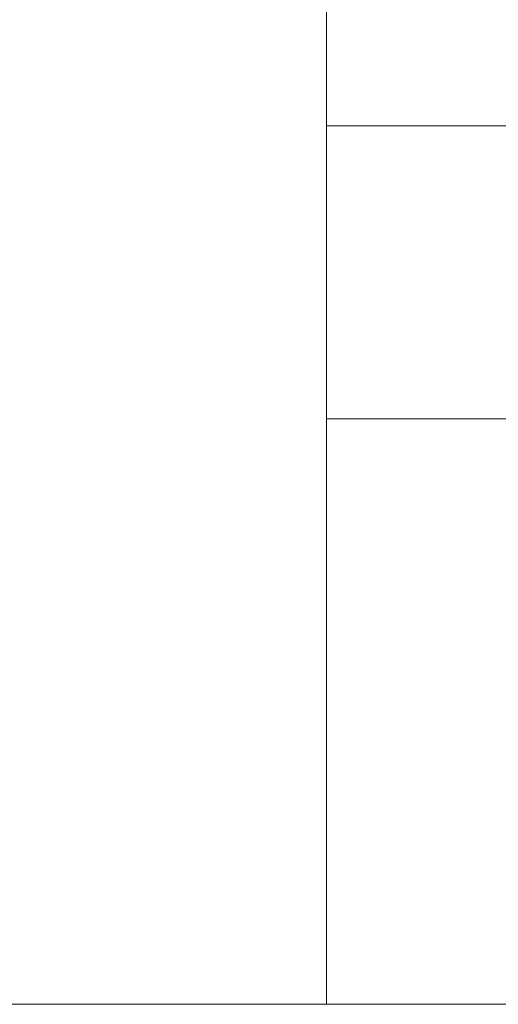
# Model space of a CAD drawing. Header units: millimetres. Extents: x -62 to 6744, y -106 to 4796.
# Tile 10 of 22: x 5173 to 5278, y 80 to 295. Entities that reach past the tile are written whole.
import ezdxf

# ---------------------------------------------------------------- set-up
doc = ezdxf.new("R2010")
doc.units = ezdxf.units.MM
doc.layers.get('0').update_dxf_attribs({"color": 157, "lineweight": 0})
doc.layers.add('1', color=72, linetype='Continuous', lineweight=0)
doc.layers.add('2', color=176, linetype='Continuous', lineweight=0)

# ---------------------------------------------------------------- blocks, each defined once
blk = doc.blocks.new('TITLE_BLOCK', base_point=(6640, 80))
at = {"layer": '1', "color": 176, "linetype": 'Continuous', "lineweight": 0, "true_color": 0x000080}
blk.add_line((6640, 80), (5240, 80), dxfattribs=at)
at = {"layer": '2', "color": 176, "linetype": 'Continuous', "lineweight": 0, "true_color": 0x000080}
for p, q in [((5240, 600), (5240, 80)), ((5240, 600), (5240, 80)), ((5240, 272), (6640, 272)), ((5240, 208), (6640, 208)), ((5240, 80), (6640, 80))]:
    blk.add_line(p, q, dxfattribs=at)
blk = doc.blocks.new('FORMAT')
at = {"color": 157, "linetype": 'Continuous', "lineweight": 0, "true_color": 0x44607b}
blk.add_line((200, 80), (6640, 80), dxfattribs=at)
at = {"color": 176, "linetype": 'Continuous', "lineweight": 0, "true_color": 0x000080}
blk.add_blockref('TITLE_BLOCK', (6640, 80), dxfattribs=at)

msp = doc.modelspace()

# ---------------------------------------------------------------- block references
at = {"color": 176, "linetype": 'Continuous', "lineweight": 0, "true_color": 0x000080}
msp.add_blockref('FORMAT', (0, 0), dxfattribs=at)

doc.saveas('drawing.dxf')
